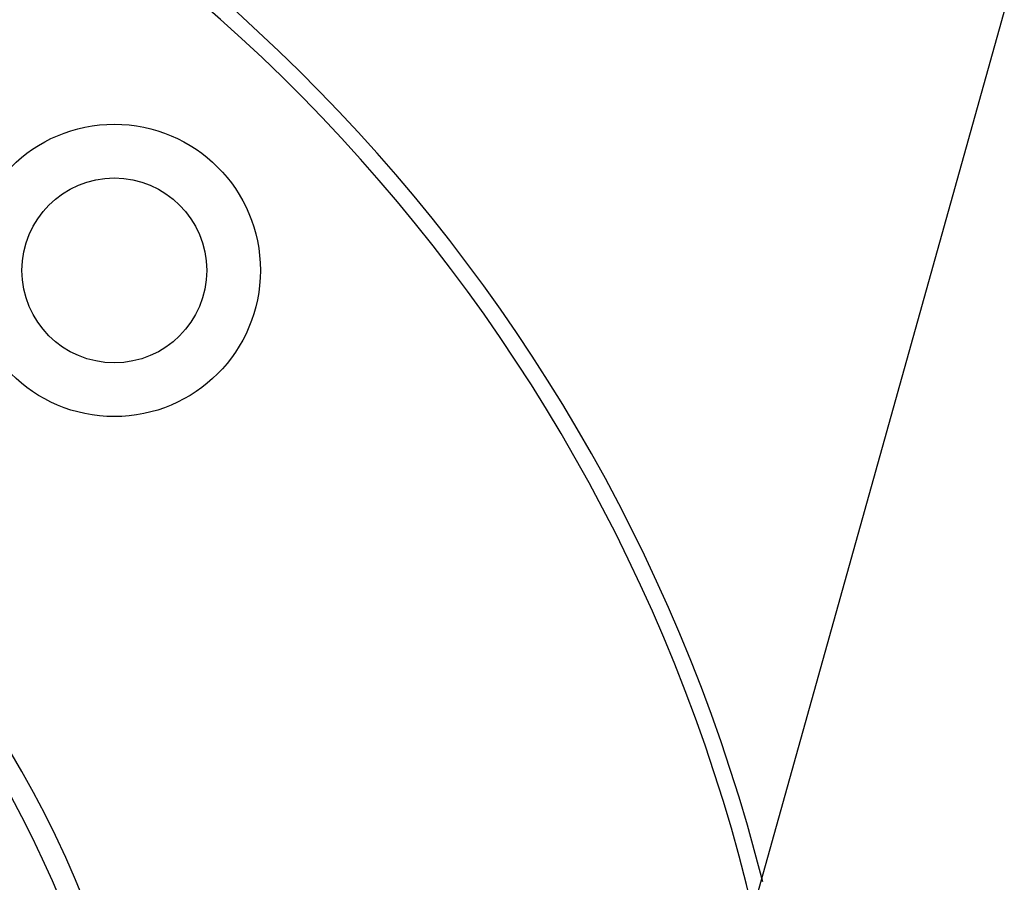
# Paper-space layout 'Surface plate' of a CAD drawing. Header units: millimetres. Extents: x 168 to 9474, y 459 to 8086.
# Tile 30 of 47: x 630 to 721, y 6125 to 6204. Entities that reach past the tile are written whole.
import ezdxf

# ---------------------------------------------------------------- set-up
doc = ezdxf.new("R2010")
doc.units = ezdxf.units.MM

psp = doc.layouts.new('Surface plate')

# ---------------------------------------------------------------- linework, layer by layer
at = {"color": 7, "linetype": 'Continuous', "lineweight": 25}
psp.add_line((697.133, 6119.234), (1081.429, 7494.295), dxfattribs=at)
for radius in [13.44, 8.5]:
    psp.add_circle((639.138, 6180.801), radius, dxfattribs=at)
for radius, start, end in [(160, 14.20225, 135), (158.5, 13.27092, 135), (160, 135, 345.74694), (158.5, 135, 346.74539), (100, 20.6403, 339.3597), (98, 21.0814, 338.9186)]:
    psp.add_arc((543.679, 6085.341), radius, start, end, dxfattribs=at)

doc.saveas('drawing.dxf')
